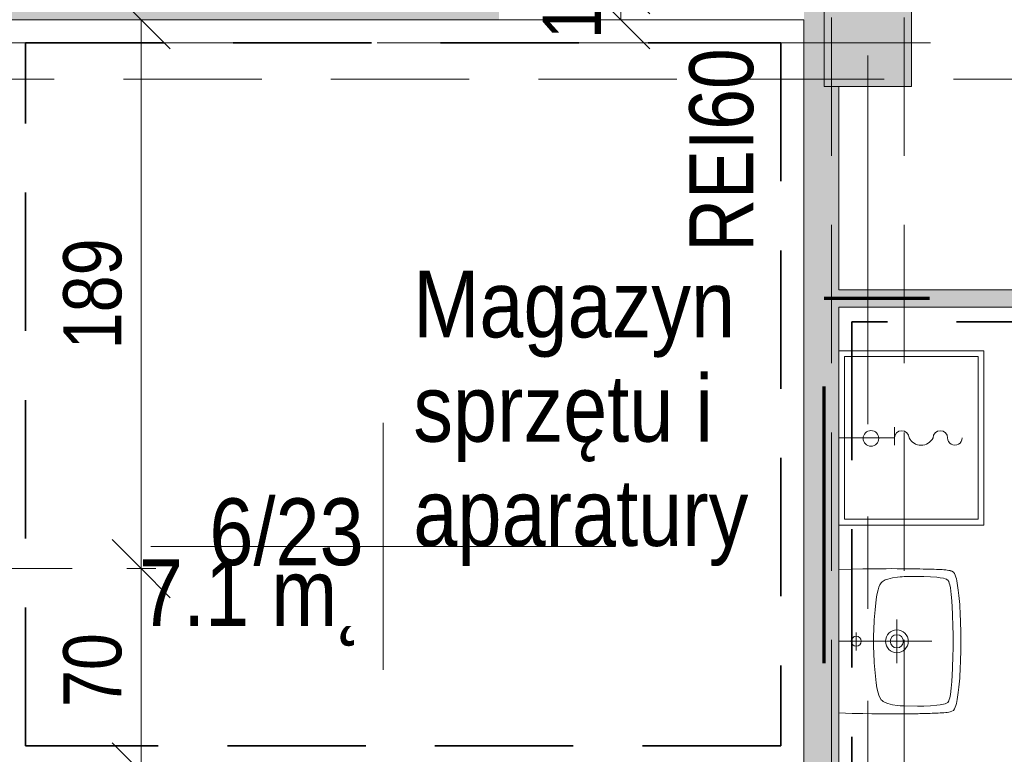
# Model space of a CAD drawing. Header units: centimetres. Extents: x -1631 to 21770, y -8842 to 3590.
# Tile 44 of 133: x -305 to 34, y 643 to 896. Entities that reach past the tile are written whole.
import ezdxf

# ---------------------------------------------------------------- set-up
doc = ezdxf.new("R2010")
doc.units = ezdxf.units.CM
for name, pattern in [('Długa kreska', [142.875, 95.25, -47.625]), ('Hidden', [71.4375, 47.625, -23.8125]), ('Oś', [222.25, 127, -31.75, 31.75, -31.75]), ('Ukryte', [71.438, 47.625, -23.813])]:
    doc.linetypes.add(name, pattern=pattern)
for name, color, linetype, lineweight in [('A-ANNO-DIMS', 211, 'Continuous', 13), ('A-ANNO-DIMS-100', 211, 'Continuous', 13), ('A-ANNO-NOTE', 131, 'Continuous', 9), ('A-AREA-IDEN', 2, 'Continuous', 13), ('A-DETL', 90, 'Continuous', 9), ('A-DETL-HDLN', 90, 'Ukryte', 9), ('A-WALL', 113, 'Continuous', 13), ('A-WALL-PATT', 111, 'Continuous', 13), ('G-ANNO-TEXT', 231, 'Continuous', 13), ('P-SANR-FIXT', 6, 'Continuous', 9), ('S-COLS', 52, 'Continuous', 13), ('S-GRID', 1, 'Continuous', 13)]:
    doc.layers.add(name, color=color, linetype=linetype, lineweight=lineweight)
doc.styles.add('Arial Narrow', font='ARIALN.TTF', dxfattribs={"height": 22})
doc.styles.add('Arial Narrow_5', font='ARIALN.TTF', dxfattribs={"height": 20})
doc.styles.add('Arial_11', font='arial.ttf', dxfattribs={"width": 0.85, "height": 23})
doc.dimstyles.new('Diagonal_1_100__0__wewnętrzne', dxfattribs={"dimscale": 30.48, "dimtxt": 20.468619, "dimasz": 0.656168, "dimexe": 0.164042, "dimexo": 0.0625, "dimgap": 0.032808, "dimtad": 1, "dimdec": 0, "dimdsep": 46, "dimtxsty": 'Arial Narrow_5', "dimblk1": 'OBLIQUE', "dimblk2": 'OBLIQUE', "dimsah": 1, "dimcen": 0.09, "dimazin": 0, "dimtfac": 1, "dimtdec": 4, "dimtix": 1, "dimtmove": 0, "dimatfit": 3, "dimfxl": 0, "dimtvp": 1, "dimtolj": 1, "dimtzin": 0, "dimarcsym": 0})

# ---------------------------------------------------------------- blocks, each defined once
blk = doc.blocks.new('M_Concrete-Square-Column - 300 x 300mm-1795930-6_piętro IV __13_80 m_ - stan projektowany')
at = {"layer": 'S-COLS', "lineweight": 9}
blk.add_hatch(color=254, dxfattribs=at).paths.add_polyline_path([(15, -15), (15, 15), (-15, 15), (-15, -15)], flags=0)
for p, q in [((15, 15), (-15, 15)), ((-15, 15), (-15, -15)), ((15, -15), (15, 15)), ((-15, -15), (15, -15))]:
    blk.add_line(p, q, dxfattribs=at)
blk = doc.blocks.new('Umywalka koło Nova Pro - Pro 50-1205816-6_piętro IV __13_80 m_ - stan projektowany')
at = {"layer": 'P-SANR-FIXT'}
for p, q in [((-2.28, 47.44), (-1.24, 47.52)), ((-1.24, 47.52), (-2.28, 47.44)), ((-1.24, 47.52), (-0.15, 47.63)), ((-0.15, 47.63), (-1.24, 47.52)), ((-0.15, 47.63), (1.05, 47.71)), ((1.05, 47.71), (-0.15, 47.63)), ((1.05, 47.71), (2.3, 47.76)), ((2.3, 47.76), (1.05, 47.71)), ((2.3, 47.76), (3.66, 47.84)), ((3.66, 47.84), (2.3, 47.76)), ((3.66, 47.84), (5.12, 47.89)), ((5.12, 47.89), (3.66, 47.84)), ((5.12, 47.89), (6.72, 47.95)), ((6.72, 47.95), (5.12, 47.89)), ((6.72, 47.95), (8.45, 47.97)), ((8.45, 47.97), (6.72, 47.95)), ((8.45, 47.97), (10.4, 48)), ((10.4, 48), (8.45, 47.97)), ((10.4, 48), (14.63, 48)), ((14.63, 48), (10.4, 48)), ((14.63, 48), (16.55, 47.97)), ((16.55, 47.97), (14.63, 48)), ((16.55, 47.97), (18.31, 47.95)), ((18.31, 47.95), (16.55, 47.97)), ((18.31, 47.95), (19.88, 47.89)), ((19.88, 47.89), (18.31, 47.95)), ((19.88, 47.89), (21.34, 47.84)), ((21.34, 47.84), (19.88, 47.89)), ((21.34, 47.84), (22.7, 47.76)), ((22.7, 47.76), (21.34, 47.84)), ((22.7, 47.76), (23.98, 47.71)), ((23.98, 47.71), (22.7, 47.76)), ((23.98, 47.71), (25.15, 47.63)), ((25.15, 47.63), (23.98, 47.71)), ((25.15, 47.63), (26.24, 47.52)), ((26.24, 47.52), (25.15, 47.63)), ((26.24, 47.52), (27.31, 47.44)), ((27.31, 47.44), (26.24, 47.52)), ((-11.92, 43.87), (-11.82, 44.38)), ((-11.82, 44.38), (-11.71, 44.67)), ((-11.6, 44.96), (-11.79, 44.38)), ((-11.71, 44.67), (-11.6, 44.96)), ((-11.6, 44.96), (-11.26, 45.47)), ((-11.26, 45.47), (-11.6, 44.96)), ((-11.26, 45.47), (-10.8, 45.84)), ((-10.8, 45.84), (-11.26, 45.47)), ((-10.8, 45.84), (-10.24, 46.11)), ((-10.24, 46.11), (-10.8, 45.84)), ((-10.24, 46.11), (-9.61, 46.32)), ((-9.61, 46.32), (-10.24, 46.11)), ((-9.61, 46.32), (-8.94, 46.51)), ((-8.94, 46.51), (-9.61, 46.32)), ((-8.94, 46.51), (-8.25, 46.64)), ((-8.25, 46.64), (-8.94, 46.51)), ((-8.25, 46.64), (-7.5, 46.8)), ((-7.5, 46.8), (-8.25, 46.64)), ((-7.53, 44.06), (-6.97, 44.22)), ((-7.5, 46.8), (-6.73, 46.91)), ((-6.73, 46.91), (-7.5, 46.8)), ((-6.97, 44.22), (-5.88, 44.43)), ((-6.73, 46.91), (-5.93, 47.04)), ((-5.93, 47.04), (-6.73, 46.91)), ((-5.93, 47.04), (-5.1, 47.15)), ((-5.1, 47.15), (-5.93, 47.04)), ((-5.88, 44.43), (-3.64, 44.75)), ((-5.1, 47.15), (-4.2, 47.25)), ((-4.2, 47.25), (-5.1, 47.15)), ((-4.2, 47.25), (-3.27, 47.36)), ((-3.27, 47.36), (-4.2, 47.25)), ((-3.64, 44.75), (-1.4, 44.94)), ((-3.27, 47.36), (-2.28, 47.44)), ((-2.28, 47.44), (-3.27, 47.36)), ((-1.4, 44.94), (3.1, 45.18)), ((3.1, 45.18), (7.6, 45.31)), ((7.6, 45.31), (9.86, 45.39)), ((9.86, 45.39), (11.04, 45.42)), ((11.04, 45.42), (11.7, 45.42)), ((11.7, 45.42), (12.5, 45.44)), ((12.5, 45.44), (13.3, 45.42)), ((13.3, 45.42), (13.99, 45.42)), ((13.99, 45.42), (15.14, 45.39)), ((15.14, 45.39), (17.4, 45.31)), ((17.4, 45.31), (21.9, 45.18)), ((21.9, 45.18), (26.4, 44.94)), ((26.4, 44.94), (28.64, 44.75)), ((27.31, 47.44), (28.29, 47.36)), ((28.29, 47.36), (27.31, 47.44)), ((28.29, 47.36), (29.23, 47.25)), ((29.23, 47.25), (28.29, 47.36)), ((28.64, 44.75), (30.88, 44.43)), ((29.23, 47.25), (30.1, 47.15)), ((30.1, 47.15), (29.23, 47.25)), ((30.1, 47.15), (30.93, 47.04)), ((30.93, 47.04), (30.1, 47.15)), ((30.88, 44.43), (31.97, 44.22)), ((30.93, 47.04), (31.76, 46.91)), ((31.76, 46.91), (30.93, 47.04)), ((31.76, 46.91), (32.5, 46.8)), ((32.5, 46.8), (31.76, 46.91)), ((31.97, 44.22), (32.53, 44.06)), ((32.5, 46.8), (33.25, 46.64)), ((33.25, 46.64), (32.5, 46.8)), ((33.25, 46.64), (33.97, 46.51)), ((33.97, 46.51), (33.25, 46.64)), ((33.97, 46.51), (34.63, 46.32)), ((34.63, 46.32), (33.97, 46.51)), ((34.63, 46.32), (35.24, 46.11)), ((35.24, 46.11), (34.63, 46.32)), ((35.24, 46.11), (35.8, 45.84)), ((35.8, 45.84), (35.24, 46.11)), ((35.8, 45.84), (36.28, 45.47)), ((36.28, 45.47), (35.8, 45.84)), ((36.28, 45.47), (36.6, 44.96)), ((36.6, 44.96), (36.28, 45.47)), ((36.6, 44.96), (36.82, 44.38)), ((36.82, 44.38), (36.92, 43.87)), ((-12.22, 40.28), (-12.19, 40.94)), ((-12.19, 40.94), (-12.16, 41.58)), ((-12.16, 41.58), (-12.14, 42.22)), ((-12.14, 42.22), (-12.08, 42.81)), ((-12.08, 42.81), (-12, 43.37)), ((-12, 43.37), (-11.92, 43.87)), ((-9.53, 39.82), (-9.39, 40.94)), ((-9.39, 40.94), (-9.21, 42.03)), ((-9.21, 42.03), (-9.05, 42.59)), ((-9.05, 42.59), (-8.86, 43.1)), ((-8.86, 43.1), (-8.7, 43.34)), ((-8.7, 43.34), (-8.51, 43.55)), ((-8.51, 43.55), (-8.03, 43.85)), ((-8.03, 43.85), (-7.53, 44.06)), ((32.53, 44.06), (33.06, 43.85)), ((33.06, 43.85), (33.54, 43.55)), ((33.54, 43.55), (33.73, 43.34)), ((33.73, 43.34), (33.86, 43.1)), ((33.86, 43.1), (34.07, 42.59)), ((34.07, 42.59), (34.21, 42.03)), ((34.21, 42.03), (34.39, 40.94)), ((34.39, 40.94), (34.53, 39.82)), ((36.92, 43.87), (37.03, 43.37)), ((37.03, 43.37), (37.08, 42.81)), ((37.08, 42.81), (37.14, 42.22)), ((37.14, 42.22), (37.16, 41.58)), ((37.16, 41.58), (37.19, 40.94)), ((37.19, 40.94), (37.22, 40.28)), ((-12.35, 36.65), (-12.32, 37.43)), ((-12.32, 37.43), (-12.3, 38.17)), ((-12.3, 38.17), (-12.27, 38.89)), ((-12.27, 38.89), (-12.24, 39.61)), ((-12.24, 39.61), (-12.22, 40.28)), ((-9.79, 35.32), (-9.71, 37.56)), ((-9.71, 37.56), (-9.53, 39.82)), ((12.5, 6), (12.5, 38)), ((34.53, 39.82), (34.71, 37.56)), ((34.71, 37.56), (34.82, 35.32)), ((37.22, 40.28), (37.24, 39.61)), ((37.24, 39.61), (37.27, 38.89)), ((37.27, 38.89), (37.3, 38.17)), ((37.3, 38.17), (37.32, 37.43)), ((37.32, 37.43), (37.35, 36.65)), ((-12.4, 33.88), (-12.38, 35.06)), ((-12.38, 35.06), (-12.35, 35.88)), ((-12.35, 35.88), (-12.35, 36.65)), ((-9.84, 33.06), (-9.79, 35.32)), ((34.82, 35.32), (34.84, 33.06)), ((37.35, 36.65), (37.35, 35.88)), ((37.35, 35.88), (37.38, 35.06)), ((37.38, 35.06), (37.4, 33.88)), ((-12.46, 30.5), (-12.43, 31.46)), ((-12.43, 32.39), (-12.4, 33.3)), ((-12.43, 31.46), (-12.43, 32.39)), ((-12.4, 33.3), (-12.4, 33.88)), ((-9.76, 28.56), (-9.84, 33.06)), ((34.84, 33.06), (34.76, 28.56)), ((37.4, 33.88), (37.43, 33.3)), ((37.43, 33.3), (37.43, 32.39)), ((37.43, 32.39), (37.46, 31.46)), ((37.46, 31.46), (37.46, 30.5)), ((-12.48, 27.81), (-12.46, 29.49)), ((-12.48, 26.13), (-12.48, 27.81)), ((-12.46, 29.49), (-12.46, 30.5)), ((-9.74, 27.87), (-9.76, 28.56)), ((-9.71, 27.55), (-9.74, 27.87)), ((-9.69, 27.15), (-9.71, 27.55)), ((-9.61, 26.27), (-9.69, 27.15)), ((34.69, 27.15), (34.63, 26.27)), ((34.71, 27.55), (34.69, 27.15)), ((34.74, 27.87), (34.71, 27.55)), ((34.76, 28.56), (34.74, 27.87)), ((37.46, 30.5), (37.48, 29.49)), ((37.48, 29.49), (37.48, 27.81)), ((37.48, 27.81), (37.51, 26.13)), ((-12.51, 24.3), (-12.48, 26.13)), ((-12.48, 22.27), (-12.51, 24.3)), ((-9.37, 24.54), (-9.61, 26.27)), ((-8.91, 22.86), (-9.37, 24.54)), ((20.01, 26), (5.01, 26)), ((34.37, 24.54), (33.91, 22.86)), ((34.63, 26.27), (34.37, 24.54)), ((37.51, 26.13), (37.51, 22.27)), ((-12.48, 19.98), (-12.48, 22.27)), ((-8.62, 22.03), (-8.91, 22.86)), ((-8.19, 21.26), (-8.62, 22.03)), ((-7.93, 20.91), (-8.19, 21.26)), ((-7.61, 20.62), (-7.93, 20.91)), ((-6.89, 20.14), (-7.61, 20.62)), ((32.61, 20.62), (31.89, 20.14)), ((32.93, 20.91), (32.61, 20.62)), ((33.19, 21.26), (32.93, 20.91)), ((33.62, 22.03), (33.19, 21.26)), ((33.91, 22.86), (33.62, 22.03)), ((37.51, 22.27), (37.48, 19.98)), ((-12.45, 17.35), (-12.48, 19.98)), ((-12.4, 14.28), (-12.45, 17.35)), ((-6.09, 19.8), (-6.89, 20.14)), ((-5.24, 19.53), (-6.09, 19.8)), ((-3.53, 19.16), (-5.24, 19.53)), ((-1.83, 18.89), (-3.53, 19.16)), ((1.66, 18.49), (-1.83, 18.89)), ((5.15, 18.2), (1.66, 18.49)), ((8.64, 18.06), (5.15, 18.2)), ((10.37, 18.01), (8.64, 18.06)), ((14.63, 18.01), (10.37, 18.01)), ((16.36, 18.06), (14.63, 18.01)), ((19.88, 18.2), (16.36, 18.06)), ((23.34, 18.49), (19.88, 18.2)), ((26.83, 18.89), (23.34, 18.49)), ((28.56, 19.16), (26.83, 18.89)), ((30.26, 19.53), (28.56, 19.16)), ((31.09, 19.8), (30.26, 19.53)), ((31.89, 20.14), (31.09, 19.8)), ((37.45, 17.35), (37.4, 14.28)), ((37.48, 19.98), (37.45, 17.35)), ((-12.32, 10.58), (-12.4, 14.28)), ((37.4, 14.28), (37.32, 10.58)), ((-12.19, 6), (-12.32, 10.58)), ((15.72, 12.02), (9.46, 12.02)), ((37.32, 10.58), (37.19, 6))]:
    blk.add_line(p, q, dxfattribs=at)
for centre, radius in [((12.51, 26), 3.92), ((12.51, 26), 2.28), ((12.5, 12.02), 1.72)]:
    blk.add_circle(centre, radius, dxfattribs=at)
blk = doc.blocks.new('zawór czerpalny ze złączką - zawór czerpalny ze złączką-828519-6_piętro IV __13_80 m_ - stan projektowany')
at = {"layer": 'P-SANR-FIXT'}
for p, q in [((-19.18, 2.5), (-19.18, -3.71)), ((0, 0), (-19.18, 0))]:
    blk.add_line(p, q, dxfattribs=at)
for centre, radius, start, end in [((-39.97, 0), 2.5, 360, 180), ((-34.97, 0), 2.5, 180, 0), ((-28.33, -2.18), 4.68, 27.7893, 152.2107), ((-21.68, 0), 2.5, 180, 360)]:
    blk.add_arc(centre, radius, start, end, dxfattribs=at)
blk = doc.blocks.new('zlew - Type 1-1332169-6_piętro IV __13_80 m_ - stan projektowany')
at = {"layer": 'P-SANR-FIXT'}
for p, q in [((-17.5, 6), (-17.5, 56)), ((-17.5, 56), (42.5, 56)), ((42.5, 56), (42.5, 6)), ((-15.5, 8), (-15.5, 54)), ((-15.5, 54), (40.5, 54)), ((40.5, 54), (40.5, 8)), ((40.5, 8), (-15.5, 8))]:
    blk.add_line(p, q, dxfattribs=at)
blk.add_circle((12.66, 17.08), 2.7, dxfattribs=at)
blk = doc.blocks.new('DIMBLOCK112-6_piętro IV __13_80 m_ - stan projektowany')
at = {"layer": 'A-ANNO-DIMS-100', "transparency": 16777216}
for p, q in [((-97.68, 908.33), (-107.68, 918.33)), ((-97.68, 896.33), (-107.68, 906.33)), ((-102.68, 908.33), (-92.68, 908.33)), ((-97.68, 908.33), (-102.68, 908.33)), ((-97.68, 896.33), (-97.68, 908.33)), ((-97.68, 908.33), (-87.68, 898.33)), ((-102.68, 896.33), (-92.68, 896.33)), ((-97.68, 896.33), (-102.68, 896.33)), ((-97.68, 896.33), (-87.68, 886.33))]:
    blk.add_line(p, q, dxfattribs=at)
at = {"layer": 'A-ANNO-DIMS-100', "color": 0, "transparency": 16777216, "insert": (-124.53, 889.65), "char_height": 20, "width": 30.4105, "attachment_point": 1, "rotation": 90, "line_spacing_factor": 0.974696, "style": 'Arial Narrow_5'}
blk.add_mtext('12', dxfattribs=at)
blk = doc.blocks.new('_Oblique')
at = {"color": 0, "linetype": 'ByBlock', "lineweight": -2}
blk.add_line((-0.5, -0.5), (0.5, 0.5), dxfattribs=at)
blk = doc.blocks.new('METKA_POMIESZCZENIA2 - Rozbudowana krótka - bez ramki-2403173-6_piętro IV __13_80 m_ - stan projektowany')
at = {"layer": 'A-AREA-IDEN'}
for p, q in [((0, 0.425), (0, 0)), ((0.0976, 0), (-0.8, 0)), ((-0.8, 0), (0.8, 0)), ((0, 0), (0, -0.425))]:
    blk.add_line(p, q, dxfattribs=at)
blk = doc.blocks.new('DIMBLOCK173-6_piętro IV __13_80 m_ - stan projektowany')
at = {"layer": 'A-ANNO-DIMS-100', "transparency": 16777216}
for p, q in [((-262.8, 707.33), (-272.8, 717.33)), ((-267.8, 707.33), (-257.8, 707.33)), ((-262.8, 707.33), (-267.8, 707.33)), ((-262.8, 637.33), (-262.8, 707.33)), ((-262.8, 707.33), (-252.8, 697.33)), ((-262.8, 637.33), (-272.8, 647.33)), ((-267.8, 637.33), (-257.8, 637.33)), ((-262.8, 637.33), (-267.8, 637.33)), ((-262.8, 637.33), (-252.8, 627.33))]:
    blk.add_line(p, q, dxfattribs=at)
at = {"layer": 'A-ANNO-DIMS-100', "color": 0, "transparency": 16777216, "insert": (-289.65, 659.65), "char_height": 20, "width": 30.4105, "attachment_point": 1, "rotation": 90, "line_spacing_factor": 0.974696, "style": 'Arial Narrow_5'}
blk.add_mtext('70', dxfattribs=at)
blk = doc.blocks.new('DIMBLOCK174-6_piętro IV __13_80 m_ - stan projektowany')
at = {"layer": 'A-ANNO-DIMS-100', "transparency": 16777216}
for p, q in [((-262.8, 896.33), (-272.8, 906.33)), ((-267.8, 896.33), (-257.8, 896.33)), ((-262.8, 896.33), (-267.8, 896.33)), ((-262.8, 707.33), (-262.8, 896.33)), ((-262.8, 896.33), (-252.8, 886.33)), ((-262.8, 707.33), (-272.8, 717.33)), ((-267.8, 707.33), (-257.8, 707.33)), ((-262.8, 707.33), (-267.8, 707.33)), ((-262.8, 707.33), (-252.8, 697.33))]:
    blk.add_line(p, q, dxfattribs=at)
at = {"layer": 'A-ANNO-DIMS-100', "color": 0, "transparency": 16777216, "insert": (-289.65, 782.82), "char_height": 20, "width": 45.6158, "attachment_point": 1, "rotation": 90, "line_spacing_factor": 0.974696, "style": 'Arial Narrow_5'}
blk.add_mtext('189', dxfattribs=at)

msp = doc.modelspace()

# ---------------------------------------------------------------- hatches: boundary and pattern name
at = {"layer": 'A-WALL-PATT'}
h = msp.add_hatch(color=9, dxfattribs=at)
h.paths.add_polyline_path([(-22.62, 122.33), (-22.62, 388.33), (-27.62, 388.33), (-27.62, 428.33), (-22.62, 428.33), (-22.62, 465.83), (-34.62, 465.83), (-34.62, 122.33)], flags=0)
h.paths.add_polyline_path([(-34.62, 566.83), (-22.62, 566.83), (-22.62, 873.33), (-27.62, 873.33), (-27.62, 903.33), (-22.62, 903.33), (-22.62, 908.33), (-34.62, 908.33), (-34.62, 625.33)], flags=0)
for points in [[(-322.62, 896.33), (-139.62, 896.33), (-139.62, 902.33), (-322.62, 902.33)], [(297.38, 797.33), (297.38, 803.33), (-22.62, 803.33), (-22.62, 797.33), (285.38, 797.33)]]:
    msp.add_hatch(color=9, dxfattribs=at).paths.add_polyline_path(points, flags=0)

# ---------------------------------------------------------------- linework, layer by layer
at = {"layer": 'A-ANNO-NOTE', "lineweight": 13}
msp.add_line((-286.62, 707.33), (-376.62, 707.33), dxfattribs=at)
msp.add_line((-286.62, 707.33), (-376.62, 707.33), dxfattribs=at)
at = {"layer": 'A-DETL', "linetype": 'Hidden', "lineweight": 35}
for p, q in [((-302.62, 888.33), (-42.62, 888.33)), ((-302.62, 646.33), (-302.62, 888.33)), ((-42.62, 888.33), (-42.62, 646.33)), ((279.88, 792.33), (-18.11, 792.33)), ((-18.11, 792.33), (-18.11, 580)), ((-42.62, 646.33), (-302.62, 646.33))]:
    msp.add_line(p, q, dxfattribs=at)
at = {"layer": 'A-DETL', "linetype": 'Długa kreska', "lineweight": 70}
for p in [(-27.62, 103.33), (294.38, 800.33)]:
    msp.add_line(p, (-27.62, 800.33), dxfattribs=at)
at = {"layer": 'A-DETL-HDLN'}
for p, q in [((-25.12, 420.83), (-25.12, 2793.33)), ((-0.12, 420.83), (-0.12, 2793.33)), ((-1197.62, 875.83), (1172.38, 875.83))]:
    msp.add_line(p, q, dxfattribs=at)
at = {"layer": 'A-WALL', "lineweight": 9}
for p, q in [((-310.62, 896.33), (-34.62, 896.33)), ((-34.62, 896.33), (-34.62, 637.33)), ((-22.62, 803.33), (-22.62, 873.33)), ((291.38, 803.33), (-22.62, 803.33)), ((-22.62, 575.33), (-22.62, 797.33)), ((-22.62, 797.33), (285.38, 797.33))]:
    msp.add_line(p, q, dxfattribs=at)
at = {"layer": 'S-GRID', "linetype": 'Oś'}
for p, q in [((-12.62, 2884.27), (-12.62, 27.13)), ((1342.46, 888.33), (-1368.76, 888.33))]:
    msp.add_line(p, q, dxfattribs=at)

# ---------------------------------------------------------------- block references
at = {"layer": 'A-AREA-IDEN', "xscale": 99.99999999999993, "yscale": 99.99999999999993, "zscale": 99.99999999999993}
msp.add_blockref('METKA_POMIESZCZENIA2 - Rozbudowana krótka - bez ramki-2403173-6_piętro IV __13_80 m_ - stan projektowany', (-179.55, 714.98), dxfattribs=at)
at = {"layer": 'P-SANR-FIXT'}
for name, p, rotation in [('zlew - Type 1-1332169-6_piętro IV __13_80 m_ - stan projektowany', (-28.62, 764.83), 270.0000000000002), ('zawór czerpalny ze złączką - zawór czerpalny ze złączką-828519-6_piętro IV __13_80 m_ - stan projektowany', (-22.62, 752.33), 180), ('Umywalka koło Nova Pro - Pro 50-1205816-6_piętro IV __13_80 m_ - stan projektowany', (-28.62, 694.83), 270.0000000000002)]:
    msp.add_blockref(name, p, dxfattribs=dict(at, rotation=rotation))
at = {"layer": 'S-COLS', "lineweight": 9}
msp.add_blockref('M_Concrete-Square-Column - 300 x 300mm-1795930-6_piętro IV __13_80 m_ - stan projektowany', (-12.62, 888.33), dxfattribs=at)

# ---------------------------------------------------------------- texts
at = {"layer": 'A-AREA-IDEN', "char_height": 23, "line_spacing_factor": 0.936439, "style": 'Arial_11'}
for s, insert, width, attachment_point in [('\\pt84.99995,169.9999,255.00008,340.00003,424.99998,509.99993,595.00011,680.00006,765.00001,849.99996,934.99991,1020.00009,1105.00004,1189.99999,1274.99994,1359.99989,1445.00007,1530.00002,1614.99997,1699.99992,1785.0001,1870.00005,1955,2039.99995,2124.9999,2210.00008,2295.00003,2379.99998,2464.99993,2550.00011,2635.00006,2720.00001;Magazyn\\Psprzętu i\\Paparatury', (-169.12, 708.2), 114.75, 7), ('\\pt84.99995,169.9999,255.00008,340.00003,424.99998,509.99993,595.00011,680.00006,765.00001,849.99996,934.99991,1020.00009,1105.00004,1189.99999,1274.99994,1359.99989,1445.00007,1530.00002,1614.99997,1699.99992,1785.0001,1870.00005,1955,2039.99995,2124.9999,2210.00008,2295.00003,2379.99998,2464.99993,2550.00011,2635.00006,2720.00001;6/23', (-186.2, 708.2), 52.87, 9), ('\\pt84.99995,169.9999,255.00008,340.00003,424.99998,509.99993,595.00011,680.00006,765.00001,849.99996,934.99991,1020.00009,1105.00004,1189.99999,1274.99994,1359.99989,1445.00007,1530.00002,1614.99997,1699.99992,1785.0001,1870.00005,1955,2039.99995,2124.9999,2210.00008,2295.00003,2379.99998,2464.99993,2550.00011,2635.00006,2720.00001;7.1 m˛', (-186.2, 710.59), 76.5, 3)]:
    msp.add_mtext(s, dxfattribs=dict(at, insert=insert, width=width, attachment_point=attachment_point))
at = {"layer": 'G-ANNO-TEXT', "color": 1, "insert": (-74.09, 816.44), "char_height": 22, "width": 70.195, "attachment_point": 1, "rotation": 90, "line_spacing_factor": 0.949189, "style": 'Arial Narrow'}
msp.add_mtext('\\pt127.00006,253.9999,380.99996,508.00002,635.00008,761.99992,888.99998,1016.00004,1143.0001,1269.99994,1397,1524.00006,1650.9999,1777.99996,1905.00002,2032.00008,2158.99992,2285.99998,2413.00004,2540.0001,2666.99994,2794,2921.00006,3047.9999,3174.99996,3302.00002,3429.00008,3555.99992,3682.99998,3810.00004,3937.0001,4063.99994;REI60', dxfattribs=at)

# ---------------------------------------------------------------- dimensions: what is measured, and where the dimension line sits
at = {"layer": 'A-ANNO-DIMS'}
for base, p1, p2, override, picture, middle in [((-97.68, 908.33), (-102.68, 896.33), (-102.68, 908.33), {"dimpost": '<>', "dimfxl": 12}, 'DIMBLOCK112-6_piętro IV __13_80 m_ - stan projektowany', (-108.73, 902.33)), ((-262.8, 896.33), (-267.8, 707.33), (-267.8, 896.33), {"dimpost": '<>', "dimfxl": 189}, 'DIMBLOCK174-6_piętro IV __13_80 m_ - stan projektowany', (-274.01, 801.83)), ((-262.8, 707.33), (-267.8, 637.33), (-267.8, 707.33), {"dimpost": '<>', "dimfxl": 70}, 'DIMBLOCK173-6_piętro IV __13_80 m_ - stan projektowany', (-274.01, 672.33))]:
    dim = msp.add_linear_dim(base=base, p1=p1, p2=p2, angle=90, dimstyle='Diagonal_1_100__0__wewnętrzne', override=override, dxfattribs=at)
    dim.commit()
    dim.dimension.update_dxf_attribs({"geometry": picture, "text_midpoint": middle})

doc.saveas('drawing.dxf')
